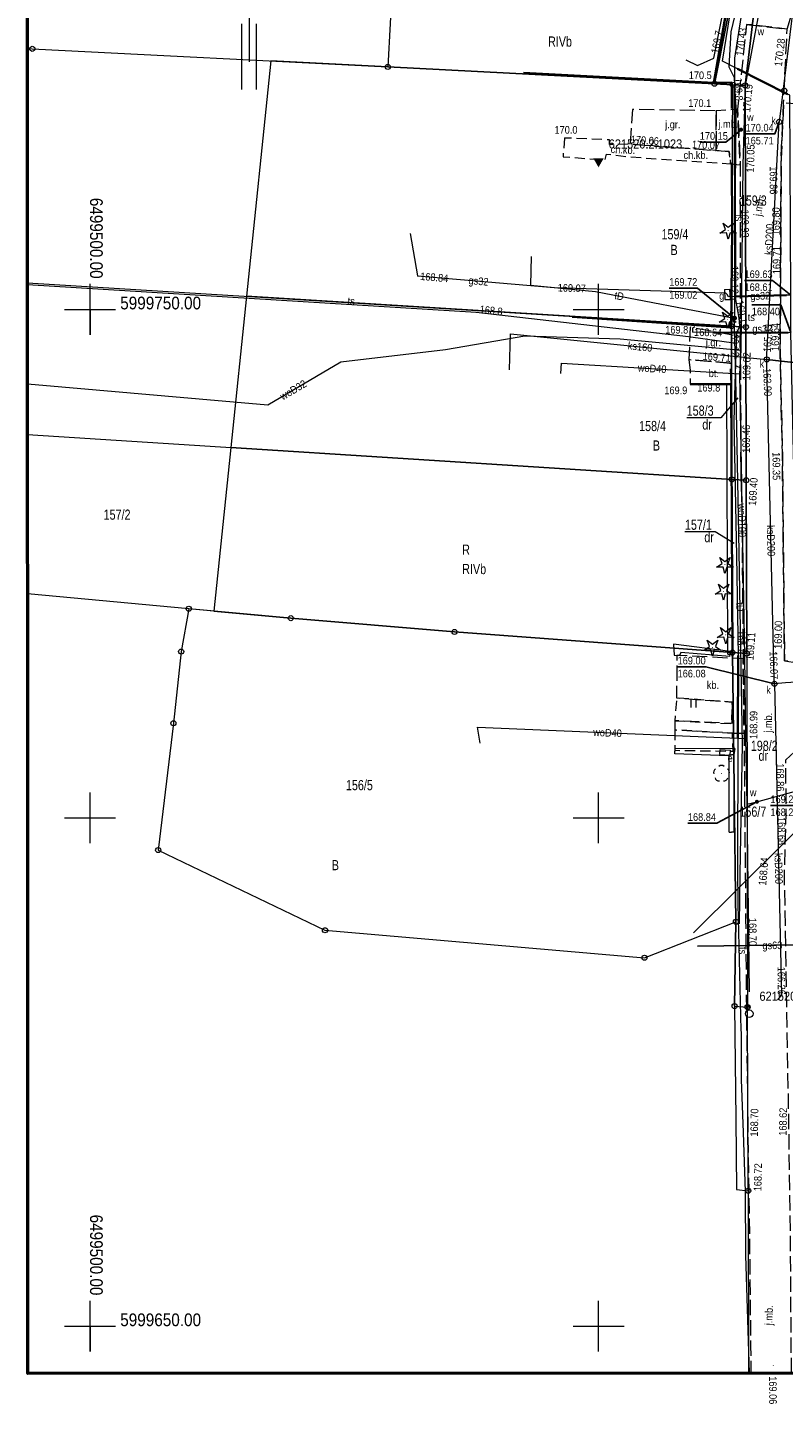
# Model space of a CAD drawing. Header units: metres. Extents: x 6499494 to 6499783, y 5999642 to 5999846.
# Tile 1 of 12: x 6499494 to 6499568, y 5999642 to 5999778. Entities that reach past the tile are written whole.
import ezdxf
from ezdxf.enums import TextEntityAlignment as Align

# ---------------------------------------------------------------- set-up
doc = ezdxf.new("R2010")
doc.units = ezdxf.units.M
for name, pattern in [('1.0_0.5', [1.5, 1, -0.5]), ('1.5_0.5', [2, 1.5, -0.5]), ('219-500', [0]), ('egkk-500', [0]), ('egug-500', [0])]:
    doc.linetypes.add(name, pattern=pattern)
doc.layers.get('0').update_dxf_attribs({"color": 2, "lineweight": 5})
doc.styles.get("Standard").update_dxf_attribs({"font": 'Working1250', "width": 0.75})
doc.linetypes.add('902-500', pattern='A,3.75,0,[1,ksztalty.shx,S=0.5,R=0,X=0,Y=0],3.75', length=7.5)
doc.linetypes.add('otdn_500', pattern='A,5,0,[21,ksztalty.shx,S=0.5,R=0,X=0,Y=0]', length=5)

# ---------------------------------------------------------------- blocks, each defined once
blk = doc.blocks.new('202')
at = {"color": 0, "linetype": 'Continuous', "lineweight": 0}
blk.add_circle((0, 0), 0.25, dxfattribs=at)
blk = doc.blocks.new('PW01')
at = {"linetype": 'Continuous', "lineweight": 13}
h = blk.add_hatch(color=0, dxfattribs=at)
edge = h.paths.add_edge_path()
edge.add_arc((0, 0), 0.045, 0, 360)
blk = doc.blocks.new('US18')
at = {"color": 0, "linetype": 'Continuous', "lineweight": 13}
for p, q in [((-0.5, -0.25), (-0.5, 0.25)), ((-0.5, 0.25), (0.5, 0.25)), ((0.5, -0.25), (0.5, 0.25)), ((-0.5, -0.25), (0.5, -0.25))]:
    blk.add_line(p, q, dxfattribs=at)
blk = doc.blocks.new('US20')
at = {"color": 0, "linetype": 'Continuous', "lineweight": 13}
for p, q in [((-0.5, -0.25), (-0.5, 0.25)), ((-0.5, 0.25), (0.5, 0.25)), ((0.5, -0.25), (0.5, 0.25)), ((-0.5, -0.25), (0.5, -0.25))]:
    blk.add_line(p, q, dxfattribs=at)
blk = doc.blocks.new('US15')
at = {"color": 0, "linetype": 'Continuous', "lineweight": 13}
blk.add_circle((0, 0), 0.25, dxfattribs=at)
blk = doc.blocks.new('US09')
at = {"linetype": 'Continuous', "lineweight": 0}
h = blk.add_hatch(color=0, dxfattribs=at)
edge = h.paths.add_edge_path()
edge.add_arc((0, 0), 0.25, 0, 360)
blk = doc.blocks.new('US25')
at = {"linetype": 'Continuous', "lineweight": 0}
h = blk.add_hatch(color=0, dxfattribs=at)
edge = h.paths.add_edge_path()
edge.add_arc((0, 0), 0.2, 0, 360)
blk = doc.blocks.new('OP011')
at = {"linetype": 'Continuous', "lineweight": 13}
h = blk.add_hatch(color=0, dxfattribs=at)
edge = h.paths.add_edge_path()
edge.add_arc((0, 0), 0.05, 0, 360)
at = {"color": 0, "linetype": 'Continuous', "lineweight": 13}
for p, q in [((-0.828, -0.268), (-0.283, 0.093)), ((-0.283, 0.093), (-0.512, 0.706)), ((-0.512, 0.706), (0, 0.299)), ((0, 0.299), (0.512, 0.706)), ((0.512, 0.706), (0.283, 0.093)), ((0.283, 0.093), (0.828, -0.268)), ((-0.175, -0.24), (-0.828, -0.268)), ((0, -0.87), (-0.175, -0.24)), ((0.175, -0.24), (0, -0.87)), ((0.828, -0.268), (0.175, -0.24))]:
    blk.add_line(p, q, dxfattribs=at)
blk = doc.blocks.new('OP021')
at = {"linetype": 'Continuous', "lineweight": 13}
h = blk.add_hatch(color=0, dxfattribs=at)
edge = h.paths.add_edge_path()
edge.add_arc((0, 0), 0.05, 0, 360)
at = {"color": 0, "linetype": 'Continuous', "lineweight": 13}
for centre, start, end in [((-0.38, 0.124), 121.308, 202.548), ((0, 0.4), 49.272, 130.728), ((0.38, 0.124), 337.452, 58.692), ((-0.235, -0.324), 193.221, 274.871), ((0.235, -0.324), 265.129, 346.779)]:
    blk.add_arc(centre, 0.4, start, end, dxfattribs=at)
blk = doc.blocks.new('TU04')
at = {"color": 0, "linetype": 'Continuous', "lineweight": 13}
for p, q in [((0, 0), (0, 0.75)), ((0.5, 0), (0.5, 0.75))]:
    blk.add_line(p, q, dxfattribs=at)
blk = doc.blocks.new('122')
at = {"color": 0, "linetype": 'Continuous', "lineweight": 13, "extrusion": (0, 0, -1)}
blk.add_solid([(0.5, 0.289), (-0.5, 0.289), (0, -0.577)], dxfattribs=at)
blk = doc.blocks.new('131')
at = {"color": 0, "linetype": 'Continuous', "lineweight": 13}
blk.add_line((0, 0.375), (0, 0.875), dxfattribs=at)
blk.add_circle((0, 0), 0.375, dxfattribs=at)
blk = doc.blocks.new('W_POL')
at = {"color": 0, "linetype": 'Continuous', "lineweight": 0}
for p, q in [((0, 13.393), (-0.67, 1.818)), ((0, 13.393), (0, -3.92)), ((0, 13.393), (0.668, 1.818)), ((-0.67, 1.818), (0, 3.636)), ((0.668, 1.818), (0, 3.636)), ((-0.67, -2.007), (-0.67, -5.929)), ((-0.67, -2.007), (0.669, -5.621)), ((-0.67, -2.314), (0.67, -5.929)), ((0.669, -2.007), (0.669, -5.929)), ((0, -3.92), (0, -4.59)), ((0, -4.59), (0, -10.676)), ((-0.755, -6.94), (-0.755, -13.393)), ((0.671, -6.94), (0.671, -13.393))]:
    blk.add_line(p, q, dxfattribs=at)
at = {"color": 0, "linetype": 'Continuous', "lineweight": 0, "extrusion": (0, 0, -1)}
for points in [[(0, 13.393), (0, 3.636), (0.67, 1.818)], [(0, -3.814), (0, -4.122), (0.67, -2.007), (0.67, -2.314)]]:
    blk.add_solid(points, dxfattribs=at)

msp = doc.modelspace()

# ---------------------------------------------------------------- linework, layer by layer
at = {"layer": '211-numer działki ewidencyjnej', "color": 0, "linetype": 'CONTINUOUS', "lineweight": 18, "flags": 128}
for points in [[(6499563.69, 5999741.3), (6499562.02, 5999739.34), (6499558.659, 5999739.34)], [(6499563.33, 5999726.97), (6499561.46, 5999728.12), (6499558.489, 5999728.12)]]:
    msp.add_lwpolyline(points, dxfattribs=at)
at = {"layer": '217-kontur klasyfikacyjny', "color": 92, "linetype": 'egkk-500', "lineweight": 18, "flags": 128}
for points in [[(6499529.95, 5999786.66), (6499529.27, 5999773.84)], [(6499561.38, 5999772.19), (6499563.84, 5999784.58)], [(6499529.27, 5999773.84), (6499561.38, 5999772.19)], [(6499513.83, 5999736.42), (6499512.17, 5999720.33)], [(6499563.08, 5999733.28), (6499513.83, 5999736.42)], [(6499563.16, 5999716.25), (6499563.08, 5999733.28)], [(6499512.17, 5999720.33), (6499519.74, 5999719.63)], [(6499519.74, 5999719.63), (6499535.83, 5999718.28)], [(6499535.83, 5999718.28), (6499563.16, 5999716.25)]]:
    msp.add_lwpolyline(points, dxfattribs=at)
at = {"layer": '218-kontur użytku gruntowego', "color": 3, "linetype": 'egug-500', "lineweight": 18, "flags": 128}
for points in [[(6499564.4, 5999772.03), (6499566.74, 5999791.62)], [(6499566.74, 5999791.62), (6499564.4, 5999772.03)], [(6499529.95, 5999786.66), (6499529.27, 5999773.84)], [(6499561.38, 5999772.19), (6499563.84, 5999784.58)], [(6499563.84, 5999784.58), (6499561.38, 5999772.19)], [(6499517.76, 5999774.43), (6499515.37, 5999751.29)], [(6499529.27, 5999773.84), (6499517.76, 5999774.43)], [(6499561.38, 5999772.19), (6499529.27, 5999773.84)], [(6499529.27, 5999773.84), (6499561.38, 5999772.19)], [(6499563.2, 5999772.09), (6499561.38, 5999772.19)], [(6499561.38, 5999772.19), (6499563.2, 5999772.09)], [(6499563.07, 5999748.35), (6499563.2, 5999772.09)], [(6499563.2, 5999772.09), (6499563.07, 5999748.35)], [(6499564.4, 5999772.03), (6499563.2, 5999772.09)], [(6499563.2, 5999772.09), (6499564.4, 5999772.03)], [(6499564.47, 5999748.26), (6499564.4, 5999772.03)], [(6499564.4, 5999772.03), (6499564.47, 5999748.26)], [(6499515.37, 5999751.29), (6499513.83, 5999736.42)], [(6499563.07, 5999748.35), (6499515.37, 5999751.29)], [(6499515.37, 5999751.29), (6499563.07, 5999748.35)], [(6499564.47, 5999748.26), (6499563.07, 5999748.35)], [(6499563.07, 5999748.35), (6499563.08, 5999733.28)], [(6499563.08, 5999733.28), (6499563.07, 5999748.35)], [(6499563.07, 5999748.35), (6499564.47, 5999748.26)], [(6499564.51, 5999733.19), (6499564.47, 5999748.26)], [(6499564.47, 5999748.26), (6499564.51, 5999733.19)], [(6499513.83, 5999736.42), (6499512.17, 5999720.33)], [(6499563.08, 5999733.28), (6499513.83, 5999736.42)], [(6499513.83, 5999736.42), (6499563.08, 5999733.28)], [(6499563.16, 5999716.25), (6499563.08, 5999733.28)], [(6499563.08, 5999733.28), (6499564.51, 5999733.19)], [(6499564.51, 5999733.19), (6499563.08, 5999733.28)], [(6499563.08, 5999733.28), (6499563.16, 5999716.25)], [(6499564.56, 5999716.15), (6499564.51, 5999733.19)], [(6499564.51, 5999733.19), (6499564.56, 5999716.15)], [(6499509.71, 5999720.56), (6499508.96, 5999716.34)], [(6499512.17, 5999720.33), (6499509.71, 5999720.56)], [(6499519.74, 5999719.63), (6499512.17, 5999720.33)], [(6499512.17, 5999720.33), (6499519.74, 5999719.63)], [(6499535.83, 5999718.28), (6499519.74, 5999719.63)], [(6499519.74, 5999719.63), (6499535.83, 5999718.28)], [(6499563.16, 5999716.25), (6499535.83, 5999718.28)], [(6499535.83, 5999718.28), (6499563.16, 5999716.25)], [(6499508.96, 5999716.34), (6499508.2, 5999709.29)], [(6499563.5, 5999689.78), (6499563.16, 5999716.25)], [(6499563.16, 5999716.25), (6499564.56, 5999716.15)], [(6499564.56, 5999716.15), (6499563.16, 5999716.25)], [(6499563.16, 5999716.25), (6499563.5, 5999689.78)], [(6499508.2, 5999709.29), (6499506.7, 5999696.82)], [(6499506.7, 5999696.82), (6499523.1, 5999688.94)], [(6499554.5, 5999686.23), (6499563.5, 5999689.78)], [(6499563.5, 5999689.78), (6499563.37, 5999681.48)], [(6499523.1, 5999688.94), (6499554.5, 5999686.23)], [(6499563.37, 5999681.48), (6499563.49, 5999670.37)], [(6499563.49, 5999670.37), (6499563.54, 5999663.43)], [(6499563.54, 5999663.43), (6499564.7, 5999663.32)], [(6499564.7, 5999663.32), (6499564.749, 5999645.37)]]:
    msp.add_lwpolyline(points, dxfattribs=at)
at = {"layer": '219-działka ewidencyjna', "color": 7, "linetype": '219-500', "lineweight": 18, "flags": 128}
for points in [[(6499566.74, 5999791.62), (6499564.4, 5999772.03)], [(6499529.95, 5999786.66), (6499529.27, 5999773.84)], [(6499561.38, 5999772.19), (6499563.84, 5999784.58)], [(6499493.86, 5999775.644), (6499494.33, 5999775.62)], [(6499494.33, 5999775.62), (6499529.27, 5999773.84)], [(6499561.38, 5999772.19), (6499529.27, 5999773.84)], [(6499561.38, 5999772.19), (6499563.2, 5999772.09)], [(6499563.07, 5999748.35), (6499563.2, 5999772.09)], [(6499564.4, 5999772.03), (6499563.2, 5999772.09)], [(6499564.4, 5999772.03), (6499564.47, 5999748.26)], [(6499493.86, 5999752.617), (6499563.07, 5999748.35)], [(6499563.07, 5999748.35), (6499563.08, 5999733.28)], [(6499564.47, 5999748.26), (6499563.07, 5999748.35)], [(6499564.51, 5999733.19), (6499564.47, 5999748.26)], [(6499493.86, 5999737.7), (6499563.08, 5999733.28)], [(6499563.16, 5999716.25), (6499563.08, 5999733.28)], [(6499564.51, 5999733.19), (6499563.08, 5999733.28)], [(6499564.51, 5999733.19), (6499564.56, 5999716.15)], [(6499509.71, 5999720.56), (6499493.86, 5999722.028)], [(6499509.71, 5999720.56), (6499508.96, 5999716.34)], [(6499519.74, 5999719.63), (6499509.71, 5999720.56)], [(6499535.83, 5999718.28), (6499519.74, 5999719.63)], [(6499563.16, 5999716.25), (6499535.83, 5999718.28)], [(6499508.96, 5999716.34), (6499508.2, 5999709.29)], [(6499564.56, 5999716.15), (6499563.16, 5999716.25)], [(6499563.16, 5999716.25), (6499563.5, 5999689.78)], [(6499564.56, 5999716.15), (6499564.65, 5999681.38)], [(6499508.2, 5999709.29), (6499506.7, 5999696.82)], [(6499506.7, 5999696.82), (6499523.1, 5999688.94)], [(6499554.5, 5999686.23), (6499563.5, 5999689.78)], [(6499563.37, 5999681.48), (6499563.5, 5999689.78)], [(6499523.1, 5999688.94), (6499554.5, 5999686.23)], [(6499563.37, 5999681.48), (6499564.65, 5999681.38)], [(6499564.7, 5999663.32), (6499564.65, 5999681.38)], [(6499564.7, 5999663.32), (6499564.749, 5999645.37)]]:
    msp.add_lwpolyline(points, dxfattribs=at)
at = {"layer": '312-budynek ewidencyjny', "color": 7, "linetype": 'CONTINUOUS', "lineweight": 50, "flags": 128}
msp.add_lwpolyline([(6499493.86, 5999804.64), (6499782.49, 5999804.67), (6499782.51, 5999645.37), (6499493.88, 5999645.34)], close=True, dxfattribs=at)
at = {"layer": 'chodnik', "color": 7, "linetype": '1.0_0.5', "lineweight": 18, "flags": 128}
msp.add_lwpolyline([(6499546.64, 5999766.85), (6499546.5, 5999765.01), (6499550.63, 5999764.71), (6499550.76, 5999765.28), (6499552.75, 5999765.02), (6499562.97, 5999764.31), (6499562.82, 5999765.52), (6499561.55, 5999765.63), (6499553.09, 5999766.24), (6499551.08, 5999766.21), (6499551.06, 5999766.67)], close=True, dxfattribs=at)
at = {"layer": 'jezdnia', "color": 7, "linetype": '1.5_0.5', "lineweight": 18, "flags": 128}
for points in [[(6499564.54, 5999778.03), (6499568.54, 5999777.56), (6499571.68, 5999788.54), (6499577, 5999798.57), (6499580.485, 5999804.64)], [(6499568.956, 5999645.37), (6499568.85, 5999659.18), (6499568.72, 5999668.86), (6499568.27, 5999694.28), (6499568.43, 5999700.38), (6499568.41, 5999705.71), (6499569.9, 5999707.08), (6499570.15, 5999715.14), (6499568.27, 5999715.45), (6499568.06, 5999735.95), (6499567.84, 5999745.94), (6499567.91, 5999757.29), (6499567.94, 5999764.84), (6499568.18, 5999770.31), (6499568.54, 5999777.56), (6499564.54, 5999778.03), (6499563.65, 5999769.69), (6499563.93, 5999764.22), (6499563.92, 5999757.08), (6499563.92, 5999747.33), (6499563.94, 5999744.24), (6499563.98, 5999735.97), (6499564.05, 5999732.1), (6499564.21, 5999715.63), (6499564.3, 5999708.31), (6499564.31, 5999706.14), (6499564.45, 5999690.02), (6499564.55, 5999678.92), (6499564.68, 5999668.67), (6499564.76, 5999663.41), (6499564.83, 5999658.36), (6499564.94, 5999648.1), (6499564.966, 5999645.37)]]:
    msp.add_lwpolyline(points, dxfattribs=at)
for points in [[(6499561.55, 5999765.63), (6499561.57, 5999769.53), (6499553.32, 5999769.66), (6499553.09, 5999766.24)], [(6499561.57, 5999769.53), (6499561.55, 5999765.63), (6499562.82, 5999765.52), (6499562.97, 5999764.31), (6499563.93, 5999764.22), (6499563.65, 5999769.69)], [(6499569.85, 5999716.1), (6499569.7, 5999736.03), (6499569.46, 5999745.99), (6499569.46, 5999755.5), (6499569.48, 5999757.24), (6499569.86, 5999770.17), (6499568.18, 5999770.31), (6499567.94, 5999764.84), (6499567.91, 5999757.29), (6499567.84, 5999745.94), (6499568.06, 5999735.95), (6499568.27, 5999715.45), (6499570.15, 5999715.14)], [(6499563.94, 5999744.24), (6499563.92, 5999747.33), (6499559.01, 5999748.24), (6499558.86, 5999745.06), (6499562.93, 5999744.71)]]:
    msp.add_lwpolyline(points, close=True, dxfattribs=at)
at = {"layer": 'krawężnik', "color": 7, "linetype": 'CONTINUOUS', "lineweight": 25, "flags": 128}
msp.add_lwpolyline([(6499564.05, 5999732.1), (6499563.98, 5999735.97)], dxfattribs=at)
at = {"layer": 'obszar utwardzony', "color": 7, "linetype": '1.5_0.5', "lineweight": 18, "flags": 128}
for points in [[(6499563.03, 5999742.65), (6499562.93, 5999744.71), (6499558.86, 5999745.06), (6499558.99, 5999743.98), (6499559, 5999742.65)], [(6499563.15, 5999708.32), (6499564.3, 5999708.31), (6499564.21, 5999715.63), (6499557.69, 5999715.97), (6499557.66, 5999711.79), (6499563.14, 5999711.37), (6499563.1, 5999709.26), (6499557.49, 5999709.54), (6499557.49, 5999708.64)]]:
    msp.add_lwpolyline(points, close=True, dxfattribs=at)
at = {"layer": 'obudowa ochronna przewodu', "color": 7, "linetype": 'CONTINUOUS', "lineweight": 35, "flags": 128}
for points in [[(6499568.57, 5999771.17), (6499563.66, 5999773.65)], [(6499563.42, 5999763.88), (6499563.46, 5999770.1)], [(6499568.46, 5999751.41), (6499563.47, 5999751.26)], [(6499568.63, 5999747.69), (6499561.33, 5999747.73)], [(6499563.72, 5999715.96), (6499563.67, 5999707.85)]]:
    msp.add_lwpolyline(points, dxfattribs=at)
at = {"layer": 'ogrodzenie trwałe', "color": 7, "linetype": '902-500', "lineweight": 35, "flags": 128}
for points in [[(6499562.89, 5999781.37), (6499561.31, 5999772.29)], [(6499563.08, 5999769.75), (6499563.08, 5999772.3), (6499561.31, 5999772.29), (6499542.63, 5999773.26)], [(6499547.39, 5999749.25), (6499563.04, 5999748.23), (6499563.14, 5999757.95), (6499563.08, 5999764.38)], [(6499559, 5999742.65), (6499563.03, 5999742.65), (6499563.17, 5999715.9)]]:
    msp.add_lwpolyline(points, dxfattribs=at)
at = {"layer": 'Pieczątka na wyrysie', "color": 7, "linetype": 'CONTINUOUS', "lineweight": 18, "flags": 128}
for points in [[(6499500, 5999750), (6499500, 5999752.5)], [(6499497.5, 5999750), (6499502.5, 5999750)], [(6499500, 5999750), (6499500, 5999747.5)], [(6499500, 5999650), (6499500, 5999652.5)], [(6499497.5, 5999650), (6499502.5, 5999650)], [(6499500, 5999650), (6499500, 5999647.5)]]:
    msp.add_lwpolyline(points, dxfattribs=at)
at = {"layer": 'przewód elektroenergetyczny podziemny', "color": 1, "linetype": 'CONTINUOUS', "lineweight": 18, "flags": 128}
msp.add_lwpolyline([(6499558.58, 5999774.55), (6499559.71, 5999774), (6499561.31, 5999774.71), (6499563.26, 5999784.37), (6499561.38, 5999787.17), (6499561.84, 5999787.67)], dxfattribs=at)
at = {"layer": 'przewód gazowy', "color": 52, "linetype": 'CONTINUOUS', "lineweight": 18, "flags": 128}
for points in [[(6499574.55, 5999702.01), (6499572.08, 5999701.87), (6499570.55, 5999701.91), (6499570.46, 5999702.91), (6499569.58, 5999716.86), (6499568.89, 5999747.71), (6499568.88, 5999751.4), (6499568.78, 5999771.07), (6499568.57, 5999771.17), (6499563.66, 5999773.65), (6499562.17, 5999774.4), (6499563.3, 5999781.32), (6499566.36, 5999787.64), (6499566.38, 5999787.67), (6499568.74, 5999791.66), (6499577.611, 5999804.64)], [(6499531.48, 5999757.45), (6499532.18, 5999753.29), (6499545.62, 5999752.15), (6499562.47, 5999751.61), (6499562.65, 5999751.47)], [(6499568.88, 5999751.4), (6499568.46, 5999751.41), (6499563.47, 5999751.26), (6499562.78, 5999751.24), (6499562.65, 5999751.47)], [(6499568.89, 5999747.71), (6499568.63, 5999747.69), (6499561.33, 5999747.73), (6499559.25, 5999747.76), (6499559.27, 5999748.19), (6499559.47, 5999748.33)], [(6499572.69, 5999701.95), (6499559.33, 5999688.68)], [(6499572.59, 5999687.52), (6499559.73, 5999687.36), (6499572.59, 5999687.52), (6499572.98, 5999687.52), (6499572.97, 5999687.87), (6499572.69, 5999701.48), (6499572.69, 5999701.95)]]:
    msp.add_lwpolyline(points, dxfattribs=at)
at = {"layer": 'przewód kanalizacyjny', "color": 34, "linetype": 'CONTINUOUS', "lineweight": 18, "flags": 128}
for points in [[(6499570.2, 5999788.59), (6499567.75, 5999768.44)], [(6499566.52, 5999745.08), (6499566.55, 5999745.57), (6499567.75, 5999768.44)], [(6499541.25, 5999744.05), (6499541.35, 5999747.59), (6499566.52, 5999745.08)], [(6499567.28, 5999713.17), (6499567.27, 5999713.63), (6499566.54, 5999744.53), (6499566.52, 5999745.08)], [(6499602.86, 5999715.41), (6499568.38, 5999713.26), (6499567.28, 5999713.17)], [(6499567.28, 5999713.17), (6499567.99, 5999682.58), (6499567.6, 5999682.11)]]:
    msp.add_lwpolyline(points, dxfattribs=at)
at = {"layer": 'przewód telekomunikacyjny podziemny', "color": 30, "linetype": 'CONTINUOUS', "lineweight": 18, "flags": 128}
for points in [[(6499567.34, 5999791.56), (6499565.16, 5999786.3), (6499563.35, 5999774.71), (6499563.36, 5999751.69), (6499563.37, 5999750.96), (6499563.35, 5999749.79), (6499563.35, 5999749.13)], [(6499565.2, 5999786.46), (6499562.98, 5999777.28), (6499562.79, 5999773.84), (6499563.33, 5999772.8), (6499563.46, 5999770.1), (6499563.42, 5999763.88), (6499563.45, 5999750.96), (6499563.79, 5999749.14), (6499563.84, 5999748.34), (6499563.54, 5999747.64), (6499563.51, 5999746.65), (6499563.38, 5999742.65), (6499563.3, 5999739.02), (6499563.56, 5999725.74), (6499563.72, 5999715.96), (6499563.67, 5999707.85), (6499563.66, 5999694.9), (6499563.69, 5999691.5), (6499563.97, 5999679.11), (6499564.01, 5999678.89), (6499564.01, 5999674.26), (6499564.2, 5999669.04), (6499564.39, 5999663.25), (6499564.44, 5999656.99), (6499564.806, 5999645.37)], [(6499543.37, 5999755.19), (6499543.3, 5999752.38), (6499549.7, 5999751.76), (6499563.35, 5999749.13)], [(6499563.51, 5999746.65), (6499558.82, 5999747.31), (6499537.96, 5999749.69), (6499493.86, 5999752.397)], [(6499563.45, 5999750.96), (6499562.98, 5999751.01)], [(6499563.86, 5999689.56), (6499563.93, 5999694.47), (6499564.13, 5999707.21), (6499563.83, 5999726.16), (6499563.52, 5999741.73), (6499563.37, 5999748.41), (6499563.35, 5999749.13)]]:
    msp.add_lwpolyline(points, dxfattribs=at)
at = {"layer": 'przewód wodociągowy', "color": 5, "linetype": 'CONTINUOUS', "lineweight": 18, "flags": 128}
for points in [[(6499569.09, 5999793.01), (6499567.08, 5999785.63), (6499565.64, 5999778.66), (6499564.4, 5999772.03), (6499564.18, 5999764.19), (6499563.99, 5999745.99), (6499563.84, 5999743.67), (6499564.33, 5999715.9), (6499564.44, 5999707.78), (6499564.58, 5999701.33), (6499564.8, 5999682.89)], [(6499493.86, 5999742.667), (6499517.49, 5999740.6), (6499524.66, 5999744.84), (6499534.96, 5999746.04), (6499542.76, 5999747.4), (6499552.11, 5999747.09), (6499563.99, 5999745.99)], [(6499546.27, 5999743.68), (6499546.35, 5999744.72), (6499563.84, 5999743.67)], [(6499538.34, 5999707.34), (6499538.09, 5999708.91), (6499564.44, 5999707.78)], [(6499564.58, 5999701.33), (6499565.56, 5999701.57), (6499589.88, 5999708.29), (6499589.74, 5999708.64)]]:
    msp.add_lwpolyline(points, dxfattribs=at)
at = {"layer": 'rzedna - ob. w budowie-Atr2', "color": 7, "flags": 128}
msp.add_lwpolyline([(6499568.88, 5999751.4), (6499567.1, 5999752.85), (6499564.342, 5999752.85)], dxfattribs=at)
at = {"layer": 'rzedna-Atr2', "color": 7, "flags": 128}
for points in [[(6499567.75, 5999768.44), (6499567.32, 5999767.26), (6499564.445, 5999767.26)], [(6499564, 5999767.67), (6499562.5, 5999766.45), (6499559.944, 5999766.45)], [(6499563.35, 5999749.13), (6499559.73, 5999752.09), (6499556.94, 5999752.09)], [(6499568.89, 5999747.71), (6499567.91, 5999750.46), (6499565.062, 5999750.46)], [(6499566.52, 5999745.08), (6499569.72, 5999744.72), (6499572.542, 5999744.72)], [(6499567.28, 5999713.17), (6499560.55, 5999714.85), (6499557.765, 5999714.85)], [(6499565.56, 5999701.57), (6499561.63, 5999699.46), (6499558.776, 5999699.46)], [(6499572.69, 5999701.95), (6499569.71, 5999701.21), (6499566.888, 5999701.21)]]:
    msp.add_lwpolyline(points, dxfattribs=at)
at = {"layer": 'trawnik', "color": 7, "linetype": '1.0_0.5', "lineweight": 18, "flags": 128}
for points in [[(6499557.49, 5999709.54), (6499563.1, 5999709.26), (6499563.14, 5999711.37), (6499557.66, 5999711.79)], [(6499557.49, 5999708.64), (6499557.49, 5999706.64), (6499563.22, 5999706.54), (6499563.15, 5999708.32)]]:
    msp.add_lwpolyline(points, close=True, dxfattribs=at)
at = {"layer": 'Wstawianie ramki sekcyjnej z opisem', "color": 7, "linetype": 'CONTINUOUS', "lineweight": 13, "flags": 128}
for points in [[(6499500, 5999747.5), (6499500, 5999752.5)], [(6499500, 5999747.5), (6499500, 5999752.5)], [(6499500, 5999747.5), (6499500, 5999752.5)], [(6499500, 5999747.5), (6499500, 5999752.5)], [(6499500, 5999747.5), (6499500, 5999752.5)], [(6499550, 5999747.5), (6499550, 5999752.5)], [(6499550, 5999747.5), (6499550, 5999752.5)], [(6499550, 5999747.5), (6499550, 5999752.5)], [(6499550, 5999747.5), (6499550, 5999752.5)], [(6499550, 5999747.5), (6499550, 5999752.5)], [(6499550, 5999747.5), (6499550, 5999752.5)], [(6499550, 5999747.5), (6499550, 5999752.5)], [(6499550, 5999747.5), (6499550, 5999752.5)], [(6499550, 5999747.5), (6499550, 5999752.5)], [(6499550, 5999747.5), (6499550, 5999752.5)], [(6499497.5, 5999750), (6499502.5, 5999750)], [(6499497.5, 5999750), (6499502.5, 5999750)], [(6499497.5, 5999750), (6499502.5, 5999750)], [(6499497.5, 5999750), (6499502.5, 5999750)], [(6499497.5, 5999750), (6499502.5, 5999750)], [(6499547.5, 5999750), (6499552.5, 5999750)], [(6499547.5, 5999750), (6499552.5, 5999750)], [(6499547.5, 5999750), (6499552.5, 5999750)], [(6499547.5, 5999750), (6499552.5, 5999750)], [(6499547.5, 5999750), (6499552.5, 5999750)], [(6499547.5, 5999750), (6499552.5, 5999750)], [(6499547.5, 5999750), (6499552.5, 5999750)], [(6499547.5, 5999750), (6499552.5, 5999750)], [(6499547.5, 5999750), (6499552.5, 5999750)], [(6499547.5, 5999750), (6499552.5, 5999750)], [(6499500, 5999697.5), (6499500, 5999702.5)], [(6499500, 5999697.5), (6499500, 5999702.5)], [(6499500, 5999697.5), (6499500, 5999702.5)], [(6499500, 5999697.5), (6499500, 5999702.5)], [(6499500, 5999697.5), (6499500, 5999702.5)], [(6499500, 5999697.5), (6499500, 5999702.5)], [(6499550, 5999697.5), (6499550, 5999702.5)], [(6499550, 5999697.5), (6499550, 5999702.5)], [(6499550, 5999697.5), (6499550, 5999702.5)], [(6499550, 5999697.5), (6499550, 5999702.5)], [(6499550, 5999697.5), (6499550, 5999702.5)], [(6499550, 5999697.5), (6499550, 5999702.5)], [(6499550, 5999697.5), (6499550, 5999702.5)], [(6499550, 5999697.5), (6499550, 5999702.5)], [(6499550, 5999697.5), (6499550, 5999702.5)], [(6499550, 5999697.5), (6499550, 5999702.5)], [(6499550, 5999697.5), (6499550, 5999702.5)], [(6499550, 5999697.5), (6499550, 5999702.5)], [(6499497.5, 5999700), (6499502.5, 5999700)], [(6499497.5, 5999700), (6499502.5, 5999700)], [(6499497.5, 5999700), (6499502.5, 5999700)], [(6499497.5, 5999700), (6499502.5, 5999700)], [(6499497.5, 5999700), (6499502.5, 5999700)], [(6499497.5, 5999700), (6499502.5, 5999700)], [(6499547.5, 5999700), (6499552.5, 5999700)], [(6499547.5, 5999700), (6499552.5, 5999700)], [(6499547.5, 5999700), (6499552.5, 5999700)], [(6499547.5, 5999700), (6499552.5, 5999700)], [(6499547.5, 5999700), (6499552.5, 5999700)], [(6499547.5, 5999700), (6499552.5, 5999700)], [(6499547.5, 5999700), (6499552.5, 5999700)], [(6499547.5, 5999700), (6499552.5, 5999700)], [(6499547.5, 5999700), (6499552.5, 5999700)], [(6499547.5, 5999700), (6499552.5, 5999700)], [(6499547.5, 5999700), (6499552.5, 5999700)], [(6499547.5, 5999700), (6499552.5, 5999700)], [(6499500, 5999647.5), (6499500, 5999652.5)], [(6499500, 5999647.5), (6499500, 5999652.5)], [(6499500, 5999647.5), (6499500, 5999652.5)], [(6499500, 5999647.5), (6499500, 5999652.5)], [(6499500, 5999647.5), (6499500, 5999652.5)], [(6499550, 5999647.5), (6499550, 5999652.5)], [(6499550, 5999647.5), (6499550, 5999652.5)], [(6499550, 5999647.5), (6499550, 5999652.5)], [(6499550, 5999647.5), (6499550, 5999652.5)], [(6499550, 5999647.5), (6499550, 5999652.5)], [(6499550, 5999647.5), (6499550, 5999652.5)], [(6499550, 5999647.5), (6499550, 5999652.5)], [(6499550, 5999647.5), (6499550, 5999652.5)], [(6499550, 5999647.5), (6499550, 5999652.5)], [(6499550, 5999647.5), (6499550, 5999652.5)], [(6499497.5, 5999650), (6499502.5, 5999650)], [(6499497.5, 5999650), (6499502.5, 5999650)], [(6499497.5, 5999650), (6499502.5, 5999650)], [(6499497.5, 5999650), (6499502.5, 5999650)], [(6499497.5, 5999650), (6499502.5, 5999650)], [(6499547.5, 5999650), (6499552.5, 5999650)], [(6499547.5, 5999650), (6499552.5, 5999650)], [(6499547.5, 5999650), (6499552.5, 5999650)], [(6499547.5, 5999650), (6499552.5, 5999650)], [(6499547.5, 5999650), (6499552.5, 5999650)], [(6499547.5, 5999650), (6499552.5, 5999650)], [(6499547.5, 5999650), (6499552.5, 5999650)], [(6499547.5, 5999650), (6499552.5, 5999650)], [(6499547.5, 5999650), (6499552.5, 5999650)], [(6499547.5, 5999650), (6499552.5, 5999650)]]:
    msp.add_lwpolyline(points, dxfattribs=at)
at = {"layer": 'ściana oporowa (linia)', "color": 0, "lineweight": 18}
for p, q in [((6499562.59, 5999742.629), (6499562.84, 5999742.63)), ((6499562.69, 5999716.099), (6499562.59, 5999742.629)), ((6499557.94, 5999715.963), (6499557.69, 5999715.97)), ((6499558.066, 5999716.252), (6499557.94, 5999715.963)), ((6499562.914, 5999715.851), (6499558.066, 5999716.252)), ((6499562.69, 5999716.099), (6499562.94, 5999716.1)), ((6499562.914, 5999715.851), (6499562.94, 5999716.1)), ((6499557.475, 5999706.3), (6499557.48, 5999706.55)), ((6499562.72, 5999706.097), (6499557.475, 5999706.3)), ((6499562.82, 5999706.18), (6499562.72, 5999706.097)), ((6499562.82, 5999706.18), (6499563.07, 5999706.18)), ((6499562.82, 5999698.57), (6499562.82, 5999706.18)), ((6499562.82, 5999706.18), (6499563.07, 5999706.18)), ((6499562.82, 5999698.57), (6499563.07, 5999698.57))]:
    msp.add_line(p, q, dxfattribs=at)
at = {"layer": 'ściana oporowa (linia)', "color": 0, "linetype": 'otdn_500', "lineweight": 18}
for p, q in [((6499563.09, 5999742.631), (6499562.84, 5999742.63)), ((6499563.19, 5999716.101), (6499563.09, 5999742.631)), ((6499562.967, 5999716.348), (6499557.354, 5999717.068)), ((6499557.354, 5999717.068), (6499557.44, 5999715.977)), ((6499562.967, 5999716.348), (6499562.94, 5999716.1)), ((6499557.44, 5999715.977), (6499557.69, 5999715.97)), ((6499563.19, 5999716.101), (6499562.94, 5999716.1)), ((6499557.485, 5999706.8), (6499557.48, 5999706.55)), ((6499563.42, 5999706.783), (6499557.485, 5999706.8)), ((6499563.32, 5999706.18), (6499563.07, 5999706.18)), ((6499563.32, 5999706.18), (6499563.07, 5999706.18)), ((6499563.32, 5999706.18), (6499563.42, 5999706.783)), ((6499563.32, 5999698.57), (6499563.32, 5999706.18)), ((6499563.32, 5999698.57), (6499563.07, 5999698.57))]:
    msp.add_line(p, q, dxfattribs=at)

# ---------------------------------------------------------------- block references
at = {"layer": '122-Punkt osnowy szczegółowej', "color": 7, "linetype": 'CONTINUOUS', "lineweight": 18}
msp.add_blockref('122', (6499549.99, 5999764.55), dxfattribs=at)
at = {"layer": '131-Punkt osnowy pomiarowej', "color": 7, "linetype": 'CONTINUOUS', "lineweight": 18}
msp.add_blockref('131', (6499564.81, 5999680.73), dxfattribs=at)
at = {"layer": '202-punkt graniczny', "color": 7, "linetype": 'CONTINUOUS', "lineweight": 18}
for p in [(6499494.33, 5999775.62), (6499529.27, 5999773.84), (6499561.38, 5999772.19), (6499563.2, 5999772.09), (6499564.4, 5999772.03), (6499568.25, 5999771.52), (6499563.07, 5999748.35), (6499564.47, 5999748.26), (6499563.08, 5999733.28), (6499564.51, 5999733.19), (6499509.71, 5999720.56), (6499519.74, 5999719.63), (6499535.83, 5999718.28), (6499508.96, 5999716.34), (6499563.16, 5999716.25), (6499564.56, 5999716.15), (6499508.2, 5999709.29), (6499506.7, 5999696.82), (6499523.1, 5999688.94), (6499563.5, 5999689.78), (6499554.5, 5999686.23), (6499563.37, 5999681.48), (6499564.65, 5999681.38), (6499564.7, 5999663.32)]:
    msp.add_blockref('202', p, dxfattribs=at)
at = {"layer": 'drzewo iglaste', "color": 94, "linetype": 'CONTINUOUS', "lineweight": 18}
for p in [(6499562.74, 5999757.77), (6499562.69, 5999749.02), (6499562.42, 5999724.9), (6499562.28, 5999722.27), (6499562.49, 5999717.99), (6499561.19, 5999716.76)]:
    msp.add_blockref('OP011', p, dxfattribs=at)
at = {"layer": 'drzewo liściaste', "color": 94, "linetype": 'CONTINUOUS', "lineweight": 18}
msp.add_blockref('OP021', (6499562.07, 5999704.35), dxfattribs=at)
at = {"layer": 'pikieta naturalna', "color": 7, "linetype": 'CONTINUOUS', "lineweight": 13}
for p in [(6499561.31, 5999772.29), (6499561.57, 5999769.53), (6499546.64, 5999766.85), (6499559.01, 5999748.24), (6499559, 5999742.65), (6499563.07, 5999742.6)]:
    msp.add_blockref('PW01', p, dxfattribs=at)
at = {"layer": 'pikieta sztuczna', "color": 7, "linetype": 'CONTINUOUS', "lineweight": 13}
for p in [(6499563.65, 5999769.69), (6499553.09, 5999766.24), (6499561.55, 5999765.63), (6499563.93, 5999764.22), (6499567.94, 5999764.84), (6499563.92, 5999757.08), (6499567.91, 5999757.29), (6499567.92, 5999755.3), (6499562.93, 5999744.71), (6499567.84, 5999745.94), (6499563.94, 5999744.24), (6499563.98, 5999735.97), (6499568.06, 5999735.95), (6499564.05, 5999732.1), (6499564.21, 5999715.63), (6499564.3, 5999708.31), (6499564.45, 5999690.02), (6499564.68, 5999668.67), (6499564.76, 5999663.41), (6499567.16, 5999646.13)]:
    msp.add_blockref('PW01', p, dxfattribs=at)
at = {"layer": 'rzedna', "color": 1, "linetype": 'CONTINUOUS', "lineweight": 18}
msp.add_blockref('PW01', (6499561.31, 5999774.71), dxfattribs=at)
at = {"layer": 'rzedna', "color": 30, "linetype": 'CONTINUOUS', "lineweight": 18}
for p in [(6499563.33, 5999772.8), (6499537.96, 5999749.69), (6499563.35, 5999749.79), (6499563.35, 5999749.13), (6499563.79, 5999749.14)]:
    msp.add_blockref('PW01', p, dxfattribs=at)
at = {"layer": 'rzedna', "color": 34, "linetype": 'CONTINUOUS', "lineweight": 18}
for p in [(6499567.75, 5999768.44), (6499566.52, 5999745.08), (6499567.28, 5999713.17)]:
    msp.add_blockref('PW01', p, dxfattribs=at)
at = {"layer": 'rzedna', "color": 5, "linetype": 'CONTINUOUS', "lineweight": 18}
for p in [(6499564, 5999767.67), (6499565.56, 5999701.57)]:
    msp.add_blockref('PW01', p, dxfattribs=at)
at = {"layer": 'rzedna', "color": 52, "linetype": 'CONTINUOUS', "lineweight": 18}
for p in [(6499532.18, 5999753.29), (6499545.62, 5999752.15), (6499559.25, 5999747.76)]:
    msp.add_blockref('PW01', p, dxfattribs=at)
at = {"layer": 'rzedna', "color": 30, "linetype": 'CONTINUOUS', "lineweight": 18, "rotation": 1.636}
msp.add_blockref('PW01', (6499563.37, 5999748.41), dxfattribs=at)
at = {"layer": 'rzedna', "color": 34, "linetype": 'CONTINUOUS', "lineweight": 18}
for p, rotation in [((6499566.55, 5999745.57), 86.731), ((6499566.54, 5999744.53), 272.12), ((6499567.27, 5999713.63), 272.121), ((6499567.99, 5999682.58), 270.551)]:
    msp.add_blockref('PW01', p, dxfattribs=dict(at, rotation=rotation))
at = {"layer": 'rzedna', "color": 30, "linetype": 'CONTINUOUS', "lineweight": 35}
msp.add_blockref('PW01', (6499563.72, 5999715.96), dxfattribs=at)
at = {"layer": 'rzedna - ob. w budowie', "color": 7, "linetype": 'CONTINUOUS', "lineweight": 18}
msp.add_blockref('PW01', (6499563.47, 5999751.26), dxfattribs=at)
at = {"layer": 'studnia kanalizacyjna', "color": 34, "linetype": 'CONTINUOUS', "lineweight": 18}
for p in [(6499567.75, 5999768.44), (6499566.52, 5999745.08), (6499567.28, 5999713.17)]:
    msp.add_blockref('US15', p, dxfattribs=at)
at = {"layer": 'szafa elektroenergetyczna lub kontener', "color": 1, "linetype": 'CONTINUOUS', "lineweight": 18, "rotation": 356.784}
msp.add_blockref('US18', (6499562.44, 5999706.43), dxfattribs=at)
at = {"layer": 'szafa gazowa lub kontener', "color": 52, "linetype": 'CONTINUOUS', "lineweight": 18, "rotation": 272.386}
msp.add_blockref('US20', (6499562.65, 5999751.47), dxfattribs=at)
at = {"layer": 'słupek telekomunikacyjny', "color": 30, "linetype": 'CONTINUOUS', "lineweight": 18, "rotation": 265.613}
msp.add_blockref('US09', (6499563.35, 5999749.13), dxfattribs=at)
at = {"layer": 'trawnik', "color": 7, "linetype": 'CONTINUOUS', "lineweight": 18}
msp.add_blockref('TU04', (6499559.089, 5999710.859), dxfattribs=at)
at = {"layer": 'zasuwa lub zawór', "color": 5, "linetype": 'CONTINUOUS', "lineweight": 18}
for p in [(6499564, 5999767.67), (6499565.56, 5999701.57)]:
    msp.add_blockref('US25', p, dxfattribs=at)
at = {"layer": 'Znak północy', "color": 7, "linetype": 'CONTINUOUS', "lineweight": 25}
msp.add_blockref('W_POL', (6499515.66, 5999785.03), dxfattribs=at)

# ---------------------------------------------------------------- texts
at = {"layer": '122-Punkt osnowy szczegółowej-Atr103', "color": 7, "width": 0.9}
msp.add_text('621520.2.1023', height=0.9, dxfattribs=at).set_placement((6499550.99, 5999765.55), align=Align.BOTTOM_LEFT)
at = {"layer": '131-Punkt osnowy pomiarowej-Atr103', "color": 7, "width": 0.9}
msp.add_text('621520.1.2387', height=0.9, dxfattribs=at).set_placement((6499565.81, 5999681.73), align=Align.BOTTOM_LEFT)
at = {"layer": '209-oznaczenie konturu klasyfikacyjnego', "color": 92, "linetype": 'CONTINUOUS', "lineweight": 18, "width": 0.79}
for p in [(6499545.03, 5999776.84), (6499536.59, 5999724.96)]:
    msp.add_text('RIVb', height=1, dxfattribs=at).set_placement(p, align=Align.TOP_LEFT)
at = {"layer": '210-oznaczenie konturu użytku gruntowego', "color": 3, "linetype": 'CONTINUOUS', "lineweight": 18, "width": 0.79}
for s, p in [('dr', (6499563.77, 5999760.18)), ('B', (6499557.07, 5999755.35)), ('dr', (6499560.19, 5999738.18)), ('B', (6499555.33, 5999736.11)), ('dr', (6499560.39, 5999727.1)), ('R', (6499536.59, 5999725.86)), ('dr', (6499565.72, 5999705.6)), ('B', (6499523.77, 5999694.84))]:
    msp.add_text(s, height=1, dxfattribs=at).set_placement(p)
at = {"layer": '211-numer działki ewidencyjnej', "color": 7, "linetype": 'CONTINUOUS', "lineweight": 18, "width": 0.79}
for s, p in [('159/3', (6499563.88, 5999761.2)), ('159/4', (6499556.18, 5999757.89)), ('198/2', (6499564.96, 5999707.58))]:
    msp.add_text(s, height=1, dxfattribs=at).set_placement(p, align=Align.TOP_LEFT)
for s, p in [('158/3', (6499558.659, 5999739.54)), ('158/4', (6499553.98, 5999738.03)), ('157/2', (6499501.34, 5999729.31)), ('157/1', (6499558.489, 5999728.32)), ('156/5', (6499525.16, 5999702.71)), ('156/7', (6499563.84, 5999700.1))]:
    msp.add_text(s, height=1, dxfattribs=at).set_placement(p)
at = {"layer": 'chodnik-Atr17', "color": 7, "width": 0.9}
msp.add_text('ch.kb.', height=0.75, rotation=-2.459, dxfattribs=at).set_placement((6499551.17, 5999765.38))
msp.add_text('ch.kb.', height=0.75, dxfattribs=at).set_placement((6499558.35, 5999764.8))
at = {"layer": 'jezdnia-Atr17', "color": 7, "width": 0.9}
for s, p in [('j.gr.', (6499556.54, 5999767.81)), ('j.mb.', (6499561.77, 5999767.86)), ('j.gr.', (6499560.53, 5999746.37))]:
    msp.add_text(s, height=0.75, dxfattribs=at).set_placement(p)
for rotation, p in [(82.392, (6499565.99, 5999759.13)), (88.055, (6499567.07, 5999650.08))]:
    msp.add_text('j.mb.', height=0.75, rotation=rotation, dxfattribs=at).set_placement(p)
msp.add_text('j.mb.', height=0.75, rotation=88.493, dxfattribs=at).set_placement((6499566.63, 5999708.37), align=Align.MIDDLE_LEFT)
at = {"layer": 'obszar utwardzony-Atr17', "color": 7, "width": 0.9}
for s, p in [('bt.', (6499560.82, 5999743.34)), ('kb.', (6499560.63, 5999712.68))]:
    msp.add_text(s, height=0.75, dxfattribs=at).set_placement(p)
at = {"layer": 'Pieczątka na wyrysie', "color": 7, "linetype": 'CONTINUOUS', "lineweight": 25, "width": 0.9}
for p in [(6499500, 5999753.02), (6499500, 5999653.02)]:
    msp.add_text('6499500.00', height=1.25, rotation=270, dxfattribs=at).set_placement(p, align=Align.RIGHT)
for s, p in [('5999750.00', (6499502.97, 5999750)), ('5999650.00', (6499502.97, 5999650))]:
    msp.add_text(s, height=1.25, dxfattribs=at).set_placement(p)
at = {"layer": 'pikieta naturalna-Atr2', "color": 7, "width": 0.9}
for s, p in [('170.5', (6499558.86, 5999773.4)), ('169.8', (6499556.55, 5999748.37)), ('169.9', (6499556.46, 5999742.41))]:
    msp.add_text(s, height=0.75, dxfattribs=at).set_placement(p, align=Align.TOP_LEFT)
for s, p in [('170.1', (6499558.81, 5999769.91)), ('170.0', (6499545.66, 5999767.28)), ('169.8', (6499559.7, 5999741.92))]:
    msp.add_text(s, height=0.75, dxfattribs=at).set_placement(p)
at = {"layer": 'pikieta sztuczna-Atr2', "color": 7, "width": 0.9}
for s, rotation, p in [('170.43', 83.027, (6499563.86, 5999774.94)), ('170.28', 83.069, (6499567.64, 5999773.9))]:
    msp.add_text(s, height=0.75, rotation=rotation, dxfattribs=at).set_placement(p, align=Align.MIDDLE_LEFT)
for s, rotation, p in [('170.19', 84.559, (6499564.15, 5999769.44)), ('170.06', 356.139, (6499553.19, 5999767.1)), ('170.07', 357.879, (6499559.19, 5999766.6)), ('170.05', 88.882, (6499564.53, 5999763.46)), ('169.93', 270.337, (6499564.76, 5999759.82)), ('169.80', 89.772, (6499567.06, 5999757.28)), ('169.71', 89.762, (6499567.12, 5999753.46)), ('169.64', 89.646, (6499566.99, 5999745.91)), ('169.71', 355.815, (6499560.26, 5999745.78)), ('169.62', 89.259, (6499564.16, 5999743.03)), ('169.46', 89.636, (6499564.12, 5999735.89)), ('169.35', 270.449, (6499567.84, 5999735.96)), ('169.40', 86.323, (6499564.72, 5999730.71)), ('168.99', 89.767, (6499564.85, 5999707.75)), ('168.70', 270.497, (6499565.51, 5999690.15)), ('168.70', 89.128, (6499564.91, 5999668.65)), ('168.72', 88.761, (6499565.25, 5999663.27))]:
    msp.add_text(s, height=0.75, rotation=rotation, dxfattribs=at).set_placement(p, align=Align.TOP_LEFT)
for s, rotation, p in [('169.86', -89.82, (6499566.82, 5999764.07)), ('169.00', 88.636, (6499567.99, 5999716.6)), ('169.11', 85.838, (6499565.22, 5999715.47)), ('168.86', -89.785, (6499567.48, 5999705.35)), ('168.68', -89.411, (6499567.61, 5999700.07)), ('168.64', 85.329, (6499566.47, 5999693.31)), ('168.62', 88.91, (6499568.47, 5999668.72)), ('169.06', -89.559, (6499566.75, 5999645.07))]:
    msp.add_text(s, height=0.75, rotation=rotation, dxfattribs=at).set_placement(p)
at = {"layer": 'przewód gazowy-Atr1', "color": 40, "width": 0.9}
for s, rotation, p in [('gs32', 355.151, (6499537.22, 5999752.86)), ('gs32', 1.722, (6499564.91, 5999751.3)), ('gs63', 0.712, (6499566.1, 5999687.44))]:
    msp.add_text(s, height=0.75, rotation=rotation, dxfattribs=at).set_placement(p, align=Align.MIDDLE_LEFT)
msp.add_text('gs32', height=0.75, rotation=359.686, dxfattribs=at).set_placement((6499565.11, 5999747.71))
at = {"layer": 'przewód kanalizacyjny-Atr1', "color": 34, "width": 0.9}
msp.add_text('ksD200', height=0.75, rotation=86.996, dxfattribs=at).set_placement((6499567.06, 5999755.34))
for s, rotation, p in [('ks160', -5.695, (6499552.88, 5999746.44)), ('ksD200', -88.647, (6499566.91, 5999728.78)), ('ksD200', -88.67, (6499567.67, 5999696.54))]:
    msp.add_text(s, height=0.75, rotation=rotation, dxfattribs=at).set_placement(p, align=Align.MIDDLE_LEFT)
at = {"layer": 'przewód telekomunikacyjny podziemny-Atr1', "color": 30, "width": 0.9}
for rotation, p in [(270.133, (6499563.43, 5999759.36)), (356.487, (6499525.31, 5999750.47)), (271.294, (6499563.79, 5999687.28))]:
    msp.add_text('ts', height=0.75, rotation=rotation, dxfattribs=at).set_placement(p)
for rotation, p in [(-10.906, (6499551.58, 5999751.4)), (-89.093, (6499563.91, 5999721.19))]:
    msp.add_text('tD', height=0.75, rotation=rotation, dxfattribs=at).set_placement(p, align=Align.MIDDLE_LEFT)
at = {"layer": 'przewód wodociągowy-Atr1', "color": 5, "width": 0.9}
for s, rotation, p in [('woD40', -3.435, (6499553.86, 5999744.27)), ('woD32', 30.598, (6499518.77, 5999741.36)), ('woD100', -88.989, (6499564.07, 5999730.91)), ('woD40', -2.456, (6499549.47, 5999708.42))]:
    msp.add_text(s, height=0.75, rotation=rotation, dxfattribs=at).set_placement(p, align=Align.MIDDLE_LEFT)
at = {"layer": 'rzedna - ob. w budowie-Atr2', "color": 7, "width": 0.9}
msp.add_text('169.63', height=0.75, dxfattribs=at).set_placement((6499564.342, 5999752.857), align=Align.BOTTOM_LEFT)
at = {"layer": 'rzedna - ob. w budowie-Atr3', "color": 7, "width": 0.9}
msp.add_text('168.61', height=0.75, dxfattribs=at).set_placement((6499564.342, 5999751.582), align=Align.BOTTOM_LEFT)
at = {"layer": 'rzedna-Atr2', "color": 7, "width": 0.9}
for s, rotation, p in [('169.7', 78.587, (6499561.41, 5999775.19)), ('169.12', -89.975, (6499563.37, 5999754.28)), ('168.84', 355.151, (6499532.47, 5999753.27)), ('169.07', 358.164, (6499545.98, 5999752.14)), ('168.64', 359.174, (6499559.39, 5999747.76)), ('169.12', -88.714, (6499563.38, 5999748.08)), ('165.83', 86.737, (6499566.56, 5999745.8)), ('163.90', -87.878, (6499566.55, 5999744.22)), ('166.07', -87.875, (6499567.17, 5999716.38)), ('166.26', -89.458, (6499567.96, 5999685.35))]:
    msp.add_text(s, height=0.75, rotation=rotation, dxfattribs=at).set_placement(p, align=Align.MIDDLE_LEFT)
for s, rotation, p in [('169.8', 272.757, (6499563.33, 5999772.76)), ('168.8', 353.491, (6499538.27, 5999749.65)), ('169.1', 280.581, (6499563.48, 5999750.81)), ('168.7', 270.937, (6499563.68, 5999718.45))]:
    msp.add_text(s, height=0.75, rotation=rotation, dxfattribs=at).set_placement(p)
for s, p in [('170.04', (6499564.445, 5999767.268)), ('170.15', (6499559.944, 5999766.458)), ('169.72', (6499556.94, 5999752.098)), ('169.00', (6499557.765, 5999714.857)), ('169.23', (6499566.888, 5999701.218)), ('168.84', (6499558.776, 5999699.468))]:
    msp.add_text(s, height=0.75, dxfattribs=at).set_placement(p, align=Align.BOTTOM_LEFT)
at = {"layer": 'rzedna-Atr3', "color": 7, "width": 0.9}
for s, p in [('165.71', (6499564.445, 5999765.992)), ('169.02', (6499556.94, 5999750.822)), ('168.40', (6499565.062, 5999749.192)), ('166.08', (6499557.765, 5999713.582)), ('168.23', (6499566.888, 5999699.942))]:
    msp.add_text(s, height=0.75, dxfattribs=at).set_placement(p, align=Align.BOTTOM_LEFT)
at = {"layer": 'studnia kanalizacyjna-Atr17', "color": 34, "width": 0.9}
for p in [(6499566.97, 5999768.55), (6499565.82, 5999744.65)]:
    msp.add_text('k', height=0.75, dxfattribs=at).set_placement(p, align=Align.MIDDLE_LEFT)
msp.add_text('k', height=0.75, dxfattribs=at).set_placement((6499566.48, 5999712.2))
at = {"layer": 'szafa elektroenergetyczna lub kontener-Atr17', "color": 1, "width": 0.9}
msp.add_text('e', height=0.75, dxfattribs=at).set_placement((6499562.68, 5999705.49))
at = {"layer": 'szafa gazowa lub kontener-Atr17', "color": 40, "width": 0.9}
msp.add_text('g', height=0.75, dxfattribs=at).set_placement((6499561.85, 5999750.96))
at = {"layer": 'słupek telekomunikacyjny-Atr17', "color": 30, "width": 0.9}
msp.add_text('ts', height=0.75, dxfattribs=at).set_placement((6499565.36, 5999748.85), align=Align.RIGHT)
at = {"layer": 'zasuwa lub zawór-Atr17', "color": 5, "width": 0.9}
msp.add_text('w', height=0.75, dxfattribs=at).set_placement((6499565.62, 5999777.34), align=Align.MIDDLE_LEFT)
msp.add_text('w', height=0.75, dxfattribs=at).set_placement((6499564.59, 5999768.52))
msp.add_text('w', height=0.75, dxfattribs=at).set_placement((6499565.52, 5999702.12), align=Align.RIGHT)

doc.saveas('drawing.dxf')
